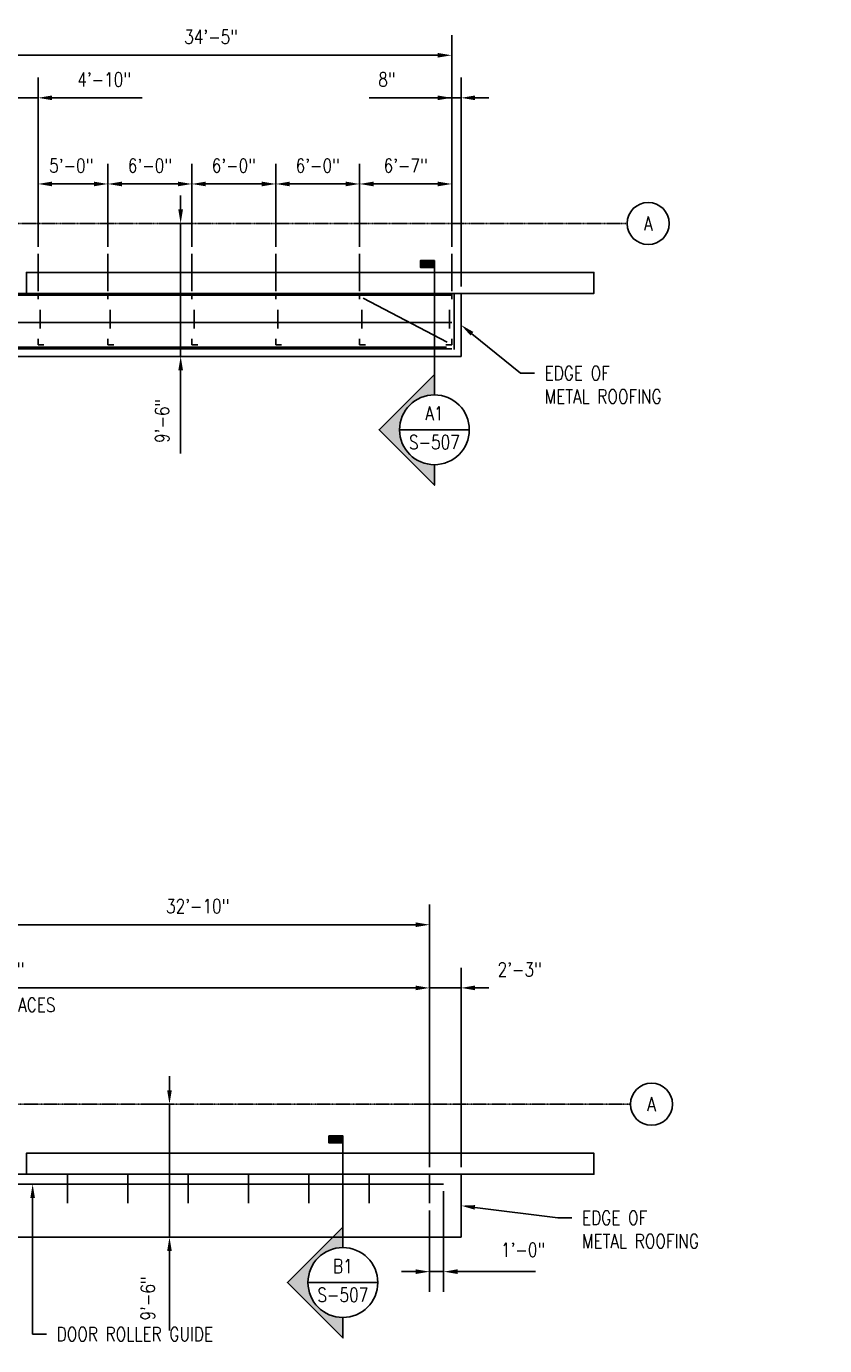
# Model space of a CAD drawing. Header units: inches. Extents: x -16710 to 18720, y -1252 to 1160.
# Tile 8 of 35: x 616 to 1301, y -668 to 463. Entities that reach past the tile are written whole.
import ezdxf
from ezdxf import colors
from ezdxf.entities.mleader import LeaderData, LeaderLine
from ezdxf.enums import TextEntityAlignment as Align
from ezdxf.math import Vec2, Vec3

# ---------------------------------------------------------------- set-up
doc = ezdxf.new("R2010")
doc.units = ezdxf.units.IN
doc.header["$MEASUREMENT"] = 0
doc.header["$PDMODE"] = 2
doc.header["$PDSIZE"] = 2
doc.linetypes.add('CENTER2', pattern=[1.125, 0.75, -0.125, 0.125, -0.125])
doc.layers.get('0').update_dxf_attribs({"color": 243})
doc.layers.get('Defpoints').update_dxf_attribs({"color": 243})
for name, color, linetype in [('A-DETL', 3, 'Continuous'), ('A-ROOF', 13, 'Continuous'), ('A-WALL', 4, 'Continuous'), ('G-ANNO-SYMB', 2, 'Continuous'), ('S-ANNO-DIMS', 1, 'Continuous'), ('S-ANNO-NOTE', 2, 'Continuous'), ('S-ANNO-SYMB', 2, 'Continuous'), ('S-ANNO-TEXT', 2, 'Continuous'), ('S-BEAM', 3, 'Continuous'), ('S-COLS', 3, 'Continuous'), ('S-COLS-SYMB', 2, 'Continuous'), ('S-GRID', 1, 'CENTER2'), ('S-GRID-IDEN', 1, 'Continuous')]:
    doc.layers.add(name, color=color, linetype=linetype)
doc.layers.get('0').off()
doc.styles.add('Annotative', font='romans.shx', dxfattribs={"width": 0.8, "height": 0.125})
doc.styles.add('Arial', font='romans.shx', dxfattribs={"width": 0.8})
doc.styles.add('ROMANS', font='romans.shx', dxfattribs={"width": 0.8})
doc.dimstyles.new('Annotative', dxfattribs={"dimscale": 0, "dimtxt": 0.125, "dimasz": 0.125, "dimexe": 0.18, "dimexo": 0.0625, "dimgap": 0.09, "dimtad": 1, "dimdec": 3, "dimzin": 3, "dimdsep": 46, "dimlunit": 4, "dimtxsty": 'Annotative', "dimcen": 0.09, "dimclrt": 2, "dimazin": 2, "dimtfac": 1, "dimtdec": 3, "dimtmove": 0, "dimatfit": 0, "dimfxl": 1, "dimtfill": 1, "dimfrac": 2, "dimtolj": 1, "dimtzin": 0, "dimarcsym": 0})

# ---------------------------------------------------------------- blocks, each defined once
blk = doc.blocks.new('Grid - Circle 3_8_-570341-00_SP_Foundation Plan-DOOR RAILING SUPPORT')
at = {"layer": 'S-GRID-IDEN'}
blk.add_circle((0, 0), 0.188, dxfattribs=at)
blk = doc.blocks.new('*D61')
at = {"layer": 'Defpoints', "color": 0, "transparency": 16777216}
for p in [(738.8, -461.2), (738.8, -461.2), (748.1, -575.2)]:
    blk.add_point(p, dxfattribs=at)
at = {"layer": 'S-ANNO-DIMS', "color": 0, "lineweight": -2, "transparency": 16777216}
for p, q in [((738.8, -449.2), (738.8, -437.2)), ((732.8, -461.2), (721.5, -461.2)), ((738.8, -461.2), (738.8, -575.2)), ((742.1, -575.2), (721.5, -575.2)), ((738.8, -587.2), (738.8, -655.3))]:
    blk.add_line(p, q, dxfattribs=at)
at = {"layer": 'S-ANNO-DIMS', "color": 0, "transparency": 16777216}
for points in [[(736.8, -449.2), (740.8, -449.2), (738.8, -461.2)], [(736.8, -587.2), (740.8, -587.2), (738.8, -575.2)]]:
    blk.add_solid(points, dxfattribs=at)
at = {"layer": 'S-ANNO-DIMS', "color": 2, "lineweight": -3, "transparency": 16777216, "insert": (714.2, -646.7), "char_height": 12, "width": 0.238, "attachment_point": 1, "rotation": 90, "line_spacing_factor": 0.983083, "style": 'Annotative', "bg_fill": 3, "box_fill_scale": 1.25, "bg_fill_color": 256, "bg_fill_true_color": 13158600, "bg_fill_transparency": 0}
blk.add_mtext('\\A1;9\'-6"', dxfattribs=at)
blk = doc.blocks.new('*D62')
at = {"layer": 'Defpoints', "color": 0, "transparency": 16777216}
for p in [(974, -529.7), (962, -546.2), (962, -604.8)]:
    blk.add_point(p, dxfattribs=at)
at = {"layer": 'S-ANNO-DIMS', "color": 0, "lineweight": -2, "transparency": 16777216}
for p, q in [((974, -535.7), (974, -622.1)), ((962, -552.2), (962, -622.1)), ((950, -604.8), (938, -604.8)), ((962, -604.8), (974, -604.8)), ((986, -604.8), (1052.8, -604.8))]:
    blk.add_line(p, q, dxfattribs=at)
at = {"layer": 'S-ANNO-DIMS', "color": 0, "transparency": 16777216}
for points in [[(950, -602.8), (950, -606.8), (962, -604.8)], [(986, -602.8), (986, -606.8), (974, -604.8)]]:
    blk.add_solid(points, dxfattribs=at)
at = {"layer": 'S-ANNO-DIMS', "color": 2, "lineweight": -3, "transparency": 16777216, "insert": (1023.3, -580.2), "char_height": 12, "width": 4.109, "attachment_point": 1, "line_spacing_factor": 0.983083, "style": 'Annotative', "bg_fill": 3, "box_fill_scale": 1.25, "bg_fill_color": 256, "bg_fill_true_color": 13158600, "bg_fill_transparency": 0}
blk.add_mtext('\\A1;1\'-0"', dxfattribs=at)
blk = doc.blocks.new('*U52')
at = {"lineweight": -3}
blk.add_hatch(color=256, dxfattribs=at).paths.add_polyline_path([(0, 1.248), (0, 1.31), (-0.125, 1.31), (-0.125, 1.248)])
h = blk.add_hatch(color=256, dxfattribs=at)
edge = h.paths.add_edge_path()
edge.add_line((0, -0.312), (0, -0.495))
edge.add_line((0, -0.495), (-0.495, 0))
edge.add_line((-0.495, 0), (0, 0.495))
edge.add_line((0, 0.495), (0, 0.312))
edge.add_arc((0, 0), 0.312, 90, 270)
at = {"linetype": 'Continuous', "lineweight": -3}
blk.add_line((0, 0.312), (0, 1.31), dxfattribs=at)
at = {"lineweight": -3}
for p, q in [((0, 0.495), (-0.495, 0)), ((-0.312, 0), (0.312, 0)), ((-0.495, 0), (0, -0.495))]:
    blk.add_line(p, q, dxfattribs=at)
at = {"lineweight": -3, "flags": 128}
blk.add_lwpolyline([(0, 1.248), (0, 1.31), (-0.125, 1.31), (-0.125, 1.248), (0, 1.248)], close=True, dxfattribs=at)
blk.add_lwpolyline([(0, -0.312), (0, -0.495), (-0.495, 0), (0, 0.495), (0, 0.312, 1), (0, -0.312)], format="xyb", close=True, dxfattribs=at)
blk.add_lwpolyline([(-0.016, -0.312), (-0.016, -0.312)], dxfattribs=at)
blk.add_lwpolyline([(-0.016, -0.312), (-0.016, -0.312)], dxfattribs=at)
at = {"lineweight": -3}
blk.add_circle((0, 0), 0.312, dxfattribs=at)
at = {"linetype": 'Continuous', "lineweight": -3, "style": 'Arial'}
blk.add_attdef('X#', text='', height=0.0938, dxfattribs=at).set_placement((0, 0.047), align=Align.BOTTOM_CENTER)
blk.add_attdef('X-###', text='', height=0.0938, dxfattribs=at).set_placement((0, -0.047), align=Align.TOP_CENTER)
blk = doc.blocks.new('*D63')
at = {"layer": 'Defpoints', "color": 0, "transparency": 16777216}
for p in [(237, -361.4), (237, -521.2), (962, -521.2)]:
    blk.add_point(p, dxfattribs=at)
at = {"layer": 'S-ANNO-DIMS', "color": 0, "lineweight": -2, "transparency": 16777216}
for p, q in [((237, -515.2), (237, -344.1)), ((962, -515.2), (962, -344.1)), ((950, -361.4), (249, -361.4))]:
    blk.add_line(p, q, dxfattribs=at)
at = {"layer": 'S-ANNO-DIMS', "color": 0, "transparency": 16777216}
for points in [[(249, -359.4), (249, -363.4), (237, -361.4)], [(950, -359.4), (950, -363.4), (962, -361.4)]]:
    blk.add_solid(points, dxfattribs=at)
at = {"layer": 'S-ANNO-DIMS', "color": 2, "transparency": 16777216, "insert": (591.2, -345.6), "char_height": 12, "attachment_point": 5, "style": 'Annotative', "bg_fill": 3, "box_fill_scale": 1.25, "bg_fill_color": 256, "bg_fill_true_color": 13158600, "bg_fill_transparency": 0}
blk.add_mtext('\\A1;60\'-5"', dxfattribs=at)
at = {"layer": 'S-ANNO-DIMS', "color": 2, "transparency": 16777216, "insert": (591.2, -376.6), "char_height": 12, "attachment_point": 5, "style": 'Annotative', "bg_fill": 3, "box_fill_scale": 1.25, "bg_fill_color": 256, "bg_fill_true_color": 13158600, "bg_fill_transparency": 0}
blk.add_mtext('\\A1;14 EQ. SPACES', dxfattribs=at)
blk = doc.blocks.new('051200_Column-L-Angle - L5X5X1_2-1711369-00_SP_Foundation Plan-CANOPY FRAMING')
at = {"layer": 'S-COLS-SYMB'}
for p, q in [((-1.42, -1.42), (-1.42, 3.58)), ((3.58, -1.42), (-1.42, -1.42))]:
    blk.add_line(p, q, dxfattribs=at)
blk = doc.blocks.new('051200_Column-L-Angle - L5X5X1_2-1695943-00_SP_Foundation Plan-CANOPY FRAMING')
at = {"layer": 'S-COLS-SYMB'}
for p, q in [((-1.42, 1.42), (-1.42, -3.58)), ((3.58, 1.42), (-1.42, 1.42))]:
    blk.add_line(p, q, dxfattribs=at)
blk = doc.blocks.new('051200_Column-L-Angle - L5X5X1_2-1705965-00_SP_Foundation Plan-CANOPY FRAMING')
at = {"layer": 'S-COLS-SYMB'}
for p, q in [((-1.42, 1.42), (-1.42, -3.58)), ((3.58, 1.42), (-1.42, 1.42))]:
    blk.add_line(p, q, dxfattribs=at)
blk = doc.blocks.new('051200_Column-L-Angle - L5X5X1_2-1698497-00_SP_Foundation Plan-CANOPY FRAMING')
at = {"layer": 'S-COLS-SYMB'}
for p, q in [((-1.42, 1.42), (-1.42, -3.58)), ((3.58, 1.42), (-1.42, 1.42))]:
    blk.add_line(p, q, dxfattribs=at)
blk = doc.blocks.new('051200_Column-L-Angle - L5X5X1_2-1699135-00_SP_Foundation Plan-CANOPY FRAMING')
at = {"layer": 'S-COLS-SYMB'}
for p, q in [((-1.42, -1.42), (-1.42, 3.58)), ((3.58, -1.42), (-1.42, -1.42))]:
    blk.add_line(p, q, dxfattribs=at)
blk = doc.blocks.new('*D65')
at = {"layer": 'Defpoints', "color": 0, "transparency": 16777216}
for p in [(902, 328.2), (902, 268.3), (981, 268.3)]:
    blk.add_point(p, dxfattribs=at)
at = {"layer": 'S-ANNO-DIMS', "color": 0, "lineweight": -2, "transparency": 16777216}
for p, q in [((902, 274.3), (902, 345.4)), ((981, 274.3), (981, 345.4)), ((969, 328.2), (914, 328.2))]:
    blk.add_line(p, q, dxfattribs=at)
at = {"layer": 'S-ANNO-DIMS', "color": 0, "transparency": 16777216}
for points in [[(914, 330.2), (914, 326.2), (902, 328.2)], [(969, 330.2), (969, 326.2), (981, 328.2)]]:
    blk.add_solid(points, dxfattribs=at)
at = {"layer": 'S-ANNO-DIMS', "color": 2, "lineweight": -3, "transparency": 16777216, "insert": (941.5, 343.9), "char_height": 12, "width": 4.109, "attachment_point": 5, "style": 'Annotative', "bg_fill": 3, "box_fill_scale": 1.25, "bg_fill_color": 256, "bg_fill_true_color": 13158600, "bg_fill_transparency": 0}
blk.add_mtext('\\A1;6\'-7"', dxfattribs=at)
blk = doc.blocks.new('*D66')
at = {"layer": 'Defpoints', "color": 0, "transparency": 16777216}
for p in [(830, 328.2), (830, 268.3), (902, 268.3)]:
    blk.add_point(p, dxfattribs=at)
at = {"layer": 'S-ANNO-DIMS', "color": 0, "lineweight": -2, "transparency": 16777216}
for p, q in [((830, 274.3), (830, 345.4)), ((902, 274.3), (902, 345.4)), ((890, 328.2), (842, 328.2))]:
    blk.add_line(p, q, dxfattribs=at)
at = {"layer": 'S-ANNO-DIMS', "color": 0, "transparency": 16777216}
for points in [[(842, 330.2), (842, 326.2), (830, 328.2)], [(890, 330.2), (890, 326.2), (902, 328.2)]]:
    blk.add_solid(points, dxfattribs=at)
at = {"layer": 'S-ANNO-DIMS', "color": 2, "lineweight": -3, "transparency": 16777216, "insert": (866, 343.9), "char_height": 12, "width": 4.109, "attachment_point": 5, "style": 'Annotative', "bg_fill": 3, "box_fill_scale": 1.25, "bg_fill_color": 256, "bg_fill_true_color": 13158600, "bg_fill_transparency": 0}
blk.add_mtext('\\A1;6\'-0"', dxfattribs=at)
blk = doc.blocks.new('*D67')
at = {"layer": 'Defpoints', "color": 0, "transparency": 16777216}
for p in [(758, 328.2), (758, 268.3), (830, 268.3)]:
    blk.add_point(p, dxfattribs=at)
at = {"layer": 'S-ANNO-DIMS', "color": 0, "lineweight": -2, "transparency": 16777216}
for p, q in [((758, 274.3), (758, 345.4)), ((830, 274.3), (830, 345.4)), ((818, 328.2), (770, 328.2))]:
    blk.add_line(p, q, dxfattribs=at)
at = {"layer": 'S-ANNO-DIMS', "color": 0, "transparency": 16777216}
for points in [[(770, 330.2), (770, 326.2), (758, 328.2)], [(818, 330.2), (818, 326.2), (830, 328.2)]]:
    blk.add_solid(points, dxfattribs=at)
at = {"layer": 'S-ANNO-DIMS', "color": 2, "lineweight": -3, "transparency": 16777216, "insert": (794, 343.9), "char_height": 12, "width": 4.109, "attachment_point": 5, "style": 'Annotative', "bg_fill": 3, "box_fill_scale": 1.25, "bg_fill_color": 256, "bg_fill_true_color": 13158600, "bg_fill_transparency": 0}
blk.add_mtext('\\A1;6\'-0"', dxfattribs=at)
blk = doc.blocks.new('*D68')
at = {"layer": 'Defpoints', "color": 0, "transparency": 16777216}
for p in [(686, 328.2), (686, 268.3), (758, 268.3)]:
    blk.add_point(p, dxfattribs=at)
at = {"layer": 'S-ANNO-DIMS', "color": 0, "lineweight": -2, "transparency": 16777216}
for p, q in [((686, 274.3), (686, 345.4)), ((758, 274.3), (758, 345.4)), ((746, 328.2), (698, 328.2))]:
    blk.add_line(p, q, dxfattribs=at)
at = {"layer": 'S-ANNO-DIMS', "color": 0, "transparency": 16777216}
for points in [[(698, 330.2), (698, 326.2), (686, 328.2)], [(746, 330.2), (746, 326.2), (758, 328.2)]]:
    blk.add_solid(points, dxfattribs=at)
at = {"layer": 'S-ANNO-DIMS', "color": 2, "lineweight": -3, "transparency": 16777216, "insert": (722, 343.9), "char_height": 12, "width": 4.109, "attachment_point": 5, "style": 'Annotative', "bg_fill": 3, "box_fill_scale": 1.25, "bg_fill_color": 256, "bg_fill_true_color": 13158600, "bg_fill_transparency": 0}
blk.add_mtext('\\A1;6\'-0"', dxfattribs=at)
blk = doc.blocks.new('*D69')
at = {"layer": 'Defpoints', "color": 0, "transparency": 16777216}
for p in [(626, 328.2), (626, 268.3), (686, 268.3)]:
    blk.add_point(p, dxfattribs=at)
at = {"layer": 'S-ANNO-DIMS', "color": 0, "lineweight": -2, "transparency": 16777216}
for p, q in [((626, 274.3), (626, 345.4)), ((686, 274.3), (686, 345.4)), ((674, 328.2), (638, 328.2))]:
    blk.add_line(p, q, dxfattribs=at)
at = {"layer": 'S-ANNO-DIMS', "color": 0, "transparency": 16777216}
for points in [[(638, 330.2), (638, 326.2), (626, 328.2)], [(674, 330.2), (674, 326.2), (686, 328.2)]]:
    blk.add_solid(points, dxfattribs=at)
at = {"layer": 'S-ANNO-DIMS', "color": 2, "lineweight": -3, "transparency": 16777216, "insert": (654.5, 343.9), "char_height": 12, "width": 4.109, "attachment_point": 5, "style": 'Annotative', "bg_fill": 3, "box_fill_scale": 1.25, "bg_fill_color": 256, "bg_fill_true_color": 13158600, "bg_fill_transparency": 0}
blk.add_mtext('\\A1;5\'-0"', dxfattribs=at)
blk = doc.blocks.new('*D70')
at = {"layer": 'Defpoints', "color": 0, "transparency": 16777216}
for p in [(568, 447.1), (568, 438.6), (981, 268.3)]:
    blk.add_point(p, dxfattribs=at)
at = {"layer": 'S-ANNO-DIMS', "color": 0, "lineweight": -2, "transparency": 16777216}
for p, q in [((981, 274.3), (981, 455.9)), ((969, 438.6), (580, 438.6))]:
    blk.add_line(p, q, dxfattribs=at)
at = {"layer": 'S-ANNO-DIMS', "color": 0, "transparency": 16777216}
for points in [[(580, 440.6), (580, 436.6), (568, 438.6)], [(969, 440.6), (969, 436.6), (981, 438.6)]]:
    blk.add_solid(points, dxfattribs=at)
at = {"layer": 'S-ANNO-DIMS', "color": 2, "lineweight": -3, "transparency": 16777216, "insert": (774.5, 454.4), "char_height": 12, "width": 5.014, "attachment_point": 5, "style": 'Annotative', "bg_fill": 3, "box_fill_scale": 1.25, "bg_fill_color": 256, "bg_fill_true_color": 13158600, "bg_fill_transparency": 0}
blk.add_mtext('\\A1;34\'-5"', dxfattribs=at)
blk = doc.blocks.new('*D71')
at = {"layer": 'Defpoints', "color": 0, "transparency": 16777216}
for p in [(568, 402.1), (568, 380.9), (626, 268.3)]:
    blk.add_point(p, dxfattribs=at)
at = {"layer": 'S-ANNO-DIMS', "color": 0, "lineweight": -2, "transparency": 16777216}
for p, q in [((568, 386.9), (568, 419.4)), ((626, 274.3), (626, 419.4)), ((556, 402.1), (544, 402.1)), ((568, 402.1), (626, 402.1)), ((638, 402.1), (715.3, 402.1))]:
    blk.add_line(p, q, dxfattribs=at)
at = {"layer": 'S-ANNO-DIMS', "color": 0, "transparency": 16777216}
for points in [[(556, 404.1), (556, 400.1), (568, 402.1)], [(638, 404.1), (638, 400.1), (626, 402.1)]]:
    blk.add_solid(points, dxfattribs=at)
at = {"layer": 'S-ANNO-DIMS', "color": 2, "lineweight": -3, "transparency": 16777216, "insert": (682.7, 417.9), "char_height": 12, "width": 5.014, "attachment_point": 5, "style": 'Annotative', "bg_fill": 3, "box_fill_scale": 1.25, "bg_fill_color": 256, "bg_fill_true_color": 13158600, "bg_fill_transparency": 0}
blk.add_mtext('\\A1;4\'-10"', dxfattribs=at)
blk = doc.blocks.new('*U150')
at = {"lineweight": -3}
blk.add_hatch(color=256, dxfattribs=at).paths.add_polyline_path([(0, 1.45), (0, 1.512), (-0.125, 1.512), (-0.125, 1.45)])
h = blk.add_hatch(color=256, dxfattribs=at)
edge = h.paths.add_edge_path()
edge.add_line((0, -0.312), (0, -0.495))
edge.add_line((0, -0.495), (-0.495, 0))
edge.add_line((-0.495, 0), (0, 0.495))
edge.add_line((0, 0.495), (0, 0.312))
edge.add_arc((0, 0), 0.312, 90, 270)
at = {"linetype": 'Continuous', "lineweight": -3}
blk.add_line((0, 0.312), (0, 1.512), dxfattribs=at)
at = {"lineweight": -3}
for p, q in [((0, 0.495), (-0.495, 0)), ((-0.312, 0), (0.312, 0)), ((-0.495, 0), (0, -0.495))]:
    blk.add_line(p, q, dxfattribs=at)
at = {"lineweight": -3, "flags": 128}
blk.add_lwpolyline([(0, 1.45), (0, 1.512), (-0.125, 1.512), (-0.125, 1.45), (0, 1.45)], close=True, dxfattribs=at)
blk.add_lwpolyline([(0, -0.312), (0, -0.495), (-0.495, 0), (0, 0.495), (0, 0.312, 1), (0, -0.312)], format="xyb", close=True, dxfattribs=at)
blk.add_lwpolyline([(-0.016, -0.312), (-0.016, -0.312)], dxfattribs=at)
blk.add_lwpolyline([(-0.016, -0.312), (-0.016, -0.312)], dxfattribs=at)
at = {"lineweight": -3}
blk.add_circle((0, 0), 0.312, dxfattribs=at)
at = {"linetype": 'Continuous', "lineweight": -3, "style": 'Arial'}
blk.add_attdef('X#', text='', height=0.0938, dxfattribs=at).set_placement((0, 0.047), align=Align.BOTTOM_CENTER)
blk.add_attdef('X-###', text='', height=0.0938, dxfattribs=at).set_placement((0, -0.047), align=Align.TOP_CENTER)
blk = doc.blocks.new('*D79')
at = {"layer": 'Defpoints', "color": 0, "transparency": 16777216}
for p in [(758.8, 294.3), (748.4, 180.3), (757.5, 180.3)]:
    blk.add_point(p, dxfattribs=at)
at = {"layer": 'S-ANNO-DIMS', "color": 0, "lineweight": -2, "transparency": 16777216}
for p, q in [((748.4, 306.3), (748.4, 318.3)), ((752.8, 294.3), (731.1, 294.3)), ((748.4, 294.3), (748.4, 180.3)), ((751.5, 180.3), (731.1, 180.3)), ((748.4, 168.3), (748.4, 97))]:
    blk.add_line(p, q, dxfattribs=at)
at = {"layer": 'S-ANNO-DIMS', "color": 0, "transparency": 16777216}
for points in [[(746.4, 306.3), (750.4, 306.3), (748.4, 294.3)], [(746.4, 168.3), (750.4, 168.3), (748.4, 180.3)]]:
    blk.add_solid(points, dxfattribs=at)
at = {"layer": 'S-ANNO-DIMS', "color": 2, "transparency": 16777216, "insert": (732.6, 125), "char_height": 12, "attachment_point": 5, "rotation": 90, "style": 'Annotative', "bg_fill": 3, "box_fill_scale": 1.25, "bg_fill_color": 256, "bg_fill_true_color": 13158600, "bg_fill_transparency": 0}
blk.add_mtext('\\A1;9\'-6"', dxfattribs=at)
blk = doc.blocks.new('*D78')
at = {"layer": 'Defpoints', "color": 0, "transparency": 16777216}
for p in [(989, 402.1), (981, 268.3), (989, 234.3)]:
    blk.add_point(p, dxfattribs=at)
at = {"layer": 'S-ANNO-DIMS', "color": 0, "lineweight": -2, "transparency": 16777216}
for p, q in [((981, 274.3), (981, 419.4)), ((989, 240.3), (989, 419.4)), ((910.1, 402.1), (981, 402.1)), ((969, 402.1), (957, 402.1)), ((981, 402.1), (989, 402.1)), ((981, 402.1), (989, 402.1)), ((1001, 402.1), (1013, 402.1))]:
    blk.add_line(p, q, dxfattribs=at)
at = {"layer": 'S-ANNO-DIMS', "color": 0, "transparency": 16777216}
for points in [[(969, 404.1), (969, 400.1), (981, 402.1)], [(1001, 404.1), (1001, 400.1), (989, 402.1)]]:
    blk.add_solid(points, dxfattribs=at)
at = {"layer": 'S-ANNO-DIMS', "color": 2, "transparency": 16777216, "insert": (925.4, 417.9), "char_height": 12, "attachment_point": 5, "style": 'Annotative', "bg_fill": 3, "box_fill_scale": 1.25, "bg_fill_color": 256, "bg_fill_true_color": 13158600, "bg_fill_transparency": 0}
blk.add_mtext('\\A1;8"', dxfattribs=at)
blk = doc.blocks.new('*D149')
at = {"layer": 'Defpoints', "color": 0, "transparency": 16777216}
for p in [(962, -361.4), (962, -521.2), (989, -521.2)]:
    blk.add_point(p, dxfattribs=at)
at = {"layer": 'S-ANNO-DIMS', "color": 0, "lineweight": -2, "transparency": 16777216}
for p, q in [((962, -515.2), (962, -344.1)), ((989, -515.2), (989, -344.1)), ((950, -361.4), (938, -361.4)), ((989, -361.4), (962, -361.4)), ((1001, -361.4), (1013, -361.4))]:
    blk.add_line(p, q, dxfattribs=at)
at = {"layer": 'S-ANNO-DIMS', "color": 0, "transparency": 16777216}
for points in [[(950, -359.4), (950, -363.4), (962, -361.4)], [(1001, -359.4), (1001, -363.4), (989, -361.4)]]:
    blk.add_solid(points, dxfattribs=at)
at = {"layer": 'S-ANNO-DIMS', "color": 2, "transparency": 16777216, "insert": (1039.3, -345.6), "char_height": 12, "attachment_point": 5, "style": 'Annotative', "bg_fill": 3, "box_fill_scale": 1.25, "bg_fill_color": 256, "bg_fill_true_color": 13158600, "bg_fill_transparency": 0}
blk.add_mtext('\\A1;2\'-3"', dxfattribs=at)
blk = doc.blocks.new('*D254')
at = {"layer": 'Defpoints', "color": 0, "transparency": 16777216}
for p in [(568, -298.7), (568, -307.2), (962, -361.4)]:
    blk.add_point(p, dxfattribs=at)
at = {"layer": 'S-ANNO-DIMS', "color": 0, "lineweight": -2, "transparency": 16777216}
for p, q in [((962, -355.4), (962, -289.9)), ((568, -304.7), (568, -324.4)), ((950, -307.2), (580, -307.2))]:
    blk.add_line(p, q, dxfattribs=at)
at = {"layer": 'S-ANNO-DIMS', "color": 0, "transparency": 16777216}
for points in [[(580, -305.2), (580, -309.2), (568, -307.2)], [(950, -305.2), (950, -309.2), (962, -307.2)]]:
    blk.add_solid(points, dxfattribs=at)
at = {"layer": 'S-ANNO-DIMS', "color": 2, "lineweight": -3, "transparency": 16777216, "insert": (763, -291.4), "char_height": 12, "width": 5.014, "attachment_point": 5, "style": 'Annotative', "bg_fill": 3, "box_fill_scale": 1.25, "bg_fill_color": 256, "bg_fill_true_color": 13158600, "bg_fill_transparency": 0}
blk.add_mtext('\\A1;32\'-10"', dxfattribs=at)

msp = doc.modelspace()

# ---------------------------------------------------------------- linework, layer by layer
at = {"layer": 'A-DETL', "lineweight": -3}
for p, q in [((626.011, 236.297), (626.011, 268.297)), ((686.011, 236.297), (686.011, 268.297)), ((758.011, 236.297), (758.011, 268.297)), ((830.011, 236.297), (830.011, 268.297)), ((902.011, 236.297), (902.011, 268.297)), ((981.011, 236.297), (981.011, 268.297)), ((977.021, 192.6099), (904.9704, 230.202))]:
    msp.add_line(p, q, dxfattribs=at)
at = {"layer": 'A-WALL'}
for points in [[(616.0157, 234.297), (1103.0157, 234.297), (1103.0157, 252.297), (616.0157, 252.297)], [(616.0157, -521.1731), (1103.0157, -521.1731), (1103.0157, -503.1731), (616.0157, -503.1731)]]:
    msp.add_lwpolyline(points, close=True, dxfattribs=at)
at = {"layer": 'S-BEAM', "lineweight": -3}
for p, q in [((-980.9897, 232.912), (981.021, 232.8121)), ((983.021, 186.297), (983.021, 234.0578)), ((627.931, 220.297), (627.931, 204.297)), ((687.931, 220.297), (687.931, 204.297)), ((759.931, 220.297), (759.931, 204.297)), ((831.931, 220.297), (831.931, 204.297)), ((903.931, 220.297), (903.931, 204.297)), ((979.101, 220.297), (979.101, 204.297)), ((981.021, 209.3262), (257.175, 209.3262)), ((976.521, 188.297), (256.9958, 188.297)), ((981.021, 186.8312), (256.9958, 186.8312)), ((974.021, -529.6663), (225.0157, -529.6663)), ((962.021, -521.1731), (962.021, -546.1731))]:
    msp.add_line(p, q, dxfattribs=at)
at = {"layer": 'S-GRID', "lineweight": -3}
for p, q in [((1131.6285, 294.297), (-1137.2805, 294.297)), ((1134.4702, -461.1731), (-1134.4389, -461.1731))]:
    msp.add_line(p, q, dxfattribs=at)

# ---------------------------------------------------------------- block references
at = {"layer": 'G-ANNO-SYMB', "lineweight": -3}
ref = msp.add_blockref('*U150', (966.1637, 117.3547), dxfattribs=dict(at, xscale=96, yscale=96, zscale=96))
ref.add_attrib('X-###', 'S-507', dxfattribs={"layer": 'S-ANNO-SYMB', "color": 1, "linetype": 'Continuous', "lineweight": -2, "height": 12, "style": 'ROMANS', "width": 0.8}).set_placement((966.1637, 112.8547), align=Align.TOP_CENTER)
ref.add_attrib('X#', 'A1', dxfattribs={"layer": 'S-ANNO-TEXT', "color": 1, "linetype": 'Continuous', "lineweight": -2, "height": 12, "style": 'ROMANS', "width": 0.8}).set_placement((966.1637, 121.8547), align=Align.BOTTOM_CENTER)
ref = msp.add_blockref('*U52', (887.6027, -614.1153), dxfattribs=dict(at, xscale=96, yscale=96, zscale=96))
ref.add_attrib('X-###', 'S-507', dxfattribs={"layer": 'S-ANNO-SYMB', "color": 1, "linetype": 'Continuous', "lineweight": -2, "height": 12, "style": 'ROMANS', "width": 0.8}).set_placement((887.6027, -618.6153), align=Align.TOP_CENTER)
ref.add_attrib('X#', 'B1', dxfattribs={"layer": 'S-ANNO-TEXT', "color": 1, "linetype": 'Continuous', "lineweight": -2, "height": 12, "style": 'ROMANS', "width": 0.8}).set_placement((887.6027, -609.6153), align=Align.BOTTOM_CENTER)
at = {"layer": 'S-COLS', "lineweight": -3, "xscale": -1}
for name, p, rotation in [('051200_Column-L-Angle - L5X5X1_2-1699135-00_SP_Foundation Plan-CANOPY FRAMING', (624.591, 232.877), 90.00000000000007), ('051200_Column-L-Angle - L5X5X1_2-1698497-00_SP_Foundation Plan-CANOPY FRAMING', (687.431, 232.877), 90.00000000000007), ('051200_Column-L-Angle - L5X5X1_2-1698497-00_SP_Foundation Plan-CANOPY FRAMING', (759.431, 232.877), 90.00000000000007), ('051200_Column-L-Angle - L5X5X1_2-1698497-00_SP_Foundation Plan-CANOPY FRAMING', (831.431, 232.877), 90.00000000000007), ('051200_Column-L-Angle - L5X5X1_2-1698497-00_SP_Foundation Plan-CANOPY FRAMING', (903.431, 232.877), 90.00000000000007), ('051200_Column-L-Angle - L5X5X1_2-1711369-00_SP_Foundation Plan-CANOPY FRAMING', (979.601, 232.877), 90.00000000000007), ('051200_Column-L-Angle - L5X5X1_2-1705965-00_SP_Foundation Plan-CANOPY FRAMING', (627.431, 191.717), 180), ('051200_Column-L-Angle - L5X5X1_2-1705965-00_SP_Foundation Plan-CANOPY FRAMING', (687.431, 191.717), 180), ('051200_Column-L-Angle - L5X5X1_2-1705965-00_SP_Foundation Plan-CANOPY FRAMING', (759.431, 191.717), 180), ('051200_Column-L-Angle - L5X5X1_2-1705965-00_SP_Foundation Plan-CANOPY FRAMING', (831.431, 191.717), 180), ('051200_Column-L-Angle - L5X5X1_2-1705965-00_SP_Foundation Plan-CANOPY FRAMING', (903.431, 191.717), 180), ('051200_Column-L-Angle - L5X5X1_2-1695943-00_SP_Foundation Plan-CANOPY FRAMING', (979.601, 191.717), 270.0000000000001)]:
    msp.add_blockref(name, p, dxfattribs=dict(at, rotation=rotation))
at = {"layer": 'S-GRID-IDEN', "lineweight": -3, "xscale": -95.99999999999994, "yscale": 95.99999999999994, "zscale": 95.99999999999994, "rotation": 270.0000000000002}
for p in [(1149.6285, 294.297), (1152.4702, -461.1731)]:
    msp.add_blockref('Grid - Circle 3_8_-570341-00_SP_Foundation Plan-DOOR RAILING SUPPORT', p, dxfattribs=at)

# ---------------------------------------------------------------- texts
at = {"layer": 'S-ANNO-NOTE', "lineweight": -3, "char_height": 12, "width": 12, "attachment_point": 5, "style": 'Annotative'}
for insert in [(1149.6285, 294.297), (1152.4702, -461.1731)]:
    msp.add_mtext('A', dxfattribs=dict(at, insert=insert))

# ---------------------------------------------------------------- leaders
at = {"layer": 'S-ANNO-NOTE', "lineweight": -3}
ml = msp.add_multileader_mtext('Standard', dxfattribs=at)
ml.set_content('SEE A3/S-508 FOR HORIZ. BRACING. TYP.', color=256, style='Annotative')
ml.set_leader_properties(color=1, linetype='ByLayer', lineweight=-1)
ml.build(insert=Vec2(0, 0))
ml.multileader.update_dxf_attribs({"text_right_attachment_type": 3, "dogleg_length": 0.125, "arrow_head_size": 12, "scale": 96})
ctx = ml.context
ctx.base_point, ctx.scale, ctx.char_height, ctx.arrow_head_size, ctx.landing_gap_size, ctx.plane_origin = Vec3(-840.3503, 73.1138), 96, 12, 12, 8.64, Vec3(-643.8586, 77.2431)
ctx.right_attachment = 3
notes = []
notes.append((ctx, [(0, (1, 1, 0), (-653.8131, 50.8281), (-1, 0), 12, [(0, [(-612.0936, 220.6311)], 0, [])])]))
ctx.mtext.insert, ctx.mtext.width, ctx.mtext.flow_direction = Vec3(-831.7103, 79.1138), 192.566273, 5
ml = msp.add_multileader_mtext('Standard', dxfattribs=at)
ml.set_content('EDGE OF\\PMETAL ROOFING', color=256, style='Annotative')
ml.set_leader_properties(color=1, linetype='ByLayer', lineweight=-1)
ml.build(insert=Vec2(0, 0))
ml.multileader.update_dxf_attribs({"text_right_attachment_type": 3, "dogleg_length": 0.125, "arrow_head_size": 12, "scale": 96})
ctx = ml.context
ctx.base_point, ctx.scale, ctx.char_height, ctx.arrow_head_size, ctx.landing_gap_size, ctx.plane_origin = Vec3(1052.088, 165.9491), 96, 12, 12, 8.64, Vec3(707.1931, 65.8029)
ctx.right_attachment = 3
notes.append((ctx, [(0, (1, 1, 0), (1040.088, 165.9491), (1, 0), 12, [(0, [(989.021, 207.297)], 0, [])])]))
ctx.mtext.insert, ctx.mtext.width, ctx.mtext.flow_direction = Vec3(1060.728, 171.9491), 162.674479, 5
ml = msp.add_multileader_mtext('Standard', dxfattribs=at)
ml.set_content('SEE A4/S-508 FOR HORIZ. BRACING. TYP.', color=256, style='Annotative')
ml.set_leader_properties(color=1, linetype='ByLayer', lineweight=-1)
ml.build(insert=Vec2(0, 0))
ml.multileader.update_dxf_attribs({"text_right_attachment_type": 3, "dogleg_length": 0.125, "arrow_head_size": 12, "scale": 96})
ctx = ml.context
ctx.base_point, ctx.scale, ctx.char_height, ctx.arrow_head_size, ctx.landing_gap_size, ctx.plane_origin = Vec3(225.1051, 21.394), 96, 12, 12, 8.64, Vec3(222.8565, 81.5857)
ctx.right_attachment = 3
notes.append((ctx, [(0, (1, 1, 0), (213.1051, 21.394), (1, 0), 12, [(0, [(198.085, 170.2302)], 0, [])])]))
ctx.mtext.insert, ctx.mtext.width, ctx.mtext.flow_direction = Vec3(233.7451, 27.394), 192.566273, 5
ml = msp.add_multileader_mtext('Standard', dxfattribs=at)
ml.set_content('DOOR ROLLER GUIDE', color=256, style='Annotative')
ml.set_leader_properties(color=1, linetype='ByLayer', lineweight=-1)
ml.build(insert=Vec2(0, 0))
ml.multileader.update_dxf_attribs({"text_right_attachment_type": 3, "dogleg_length": 0.125, "arrow_head_size": 12, "scale": 96})
ctx = ml.context
ctx.base_point, ctx.scale, ctx.char_height, ctx.arrow_head_size, ctx.landing_gap_size, ctx.plane_origin = Vec3(-172.2238, -655.1771), 96, 12, 12, 8.64, Vec3(-168.6538, -629.3215)
ctx.right_attachment = 3
notes.append((ctx, [(1, (1, 1, 0), (-184.2238, -655.1771), (1, 0), 12, [(0, [(-255.4185, -529.6663), (-180.992, -559.6461)], 0, [])])]))
ctx.mtext.insert, ctx.mtext.width, ctx.mtext.flow_direction = Vec3(-163.5838, -649.1771), 108.032602, 5
for ctx, leaders in notes:
    for number, flags, end, landing, length, lines in leaders:
        leader = LeaderData()
        leader.index, (leader.has_last_leader_line, leader.has_dogleg_vector, leader.attachment_direction) = number, flags
        leader.last_leader_point, leader.dogleg_vector, leader.dogleg_length = Vec3(end), Vec3(landing), length
        for number, points, colour, breaks in lines:
            line = LeaderLine()
            line.index, line.vertices, line.color, line.breaks = number, Vec3.list(points), colors.encode_raw_color(colour), breaks
            leader.lines.append(line)
        ctx.leaders.append(leader)

# ---------------------------------------------------------------- next in the draw order: dimensions: what is measured, and where the dimension line sits
at = {"layer": 'S-ANNO-DIMS', "lineweight": -3}
dim = msp.add_linear_dim(base=(902.011, 328.1552), p1=(981.011, 268.297), p2=(902.011, 268.297), angle=180, dimstyle='Annotative', override={"dimpost": '\\X'}, dxfattribs=at)
dim.commit()
dim.dimension.update_dxf_attribs({"geometry": '*D65', "text_midpoint": (941.511, 343.9381)})
for base, p1, p2, angle, picture, middle in [((738.8229, -461.1731), (748.0848, -575.1731), (738.8229, -461.1731), 90, '*D61', (738.8229, -627.2416)), ((962.021, -604.8228), (974.021, -529.6663), (962.021, -546.1731), 180, '*D62', (1025.4038, -604.8228))]:
    dim = msp.add_linear_dim(base=base, p1=p1, p2=p2, angle=angle, dimstyle='Annotative', override={"dimpost": '\\X'}, dxfattribs=at)
    dim.commit()
    dim.dimension.update_dxf_attribs({"geometry": picture, "text_midpoint": middle, "dimtype": 160})

# ---------------------------------------------------------------- next in the draw order: linework, layer by layer
at = {"layer": 'A-ROOF'}
msp.add_line((989.021, -575.1731), (989.021, -521.1731), dxfattribs=at)
msp.add_lwpolyline([(989.021, -575.1731), (265.347, -575.1731), (265.347, -606.6731), (-635.9797, -606.6731)], dxfattribs=at)

# ---------------------------------------------------------------- next in the draw order: dimensions: what is measured, and where the dimension line sits
at = {"layer": 'S-ANNO-DIMS', "lineweight": -3}
dim = msp.add_linear_dim(base=(830.011, 328.1552), p1=(902.011, 268.297), p2=(830.011, 268.297), angle=180, dimstyle='Annotative', override={"dimpost": '\\X'}, dxfattribs=at)
dim.commit()
dim.dimension.update_dxf_attribs({"geometry": '*D66', "text_midpoint": (866.011, 343.9381)})
at = {"layer": 'S-ANNO-DIMS'}
dim = msp.add_linear_dim(base=(237.021, -361.4257), p1=(962.021, -521.1731), p2=(237.021, -521.1663), angle=180, text='<>\\X14 EQ. SPACES', dimstyle='Annotative', override={"dimpost": '\\X'}, dxfattribs=at)
dim.commit()
dim.dimension.update_dxf_attribs({"geometry": '*D63', "text_midpoint": (591.2246, -361.4257), "dimtype": 160})

# ---------------------------------------------------------------- next in the draw order: leaders
at = {"layer": 'S-ANNO-NOTE', "lineweight": -3}
ml = msp.add_multileader_mtext('Standard', dxfattribs=at)
ml.set_content('DOOR ROLLER GUIDE', color=256, style='Annotative')
ml.set_leader_properties(color=1, linetype='ByLayer', lineweight=-1)
ml.build(insert=Vec2(0, 0))
ml.multileader.update_dxf_attribs({"text_right_attachment_type": 3, "dogleg_length": 0.125, "arrow_head_size": 12, "scale": 96})
ctx = ml.context
ctx.base_point, ctx.scale, ctx.char_height, ctx.arrow_head_size, ctx.landing_gap_size, ctx.plane_origin = Vec3(633.3756, -658.4872), 96, 12, 12, 8.64, Vec3(623.2945, -534.2433)
ctx.right_attachment = 3
notes = []
notes.append((ctx, [(0, (1, 1, 0), (621.3756, -658.4872), (1, 0), 12, [(0, [(621.3756, -529.6663)], 0, [])])]))
ctx.mtext.insert, ctx.mtext.width, ctx.mtext.flow_direction = Vec3(642.0156, -652.4872), 58.160008, 5
ml = msp.add_multileader_mtext('Standard', dxfattribs=at)
ml.set_content('EDGE OF\\PMETAL ROOFING', color=256, style='Annotative')
ml.set_leader_properties(color=1, linetype='ByLayer', lineweight=-1)
ml.build(insert=Vec2(0, 0))
ml.multileader.update_dxf_attribs({"text_right_attachment_type": 3, "dogleg_length": 0.125, "arrow_head_size": 12, "scale": 96})
ctx = ml.context
ctx.base_point, ctx.scale, ctx.char_height, ctx.arrow_head_size, ctx.landing_gap_size, ctx.plane_origin = Vec3(1084.1906, -558.6586), 96, 12, 12, 8.64, Vec3(703.1931, -689.6671)
ctx.right_attachment = 3
notes.append((ctx, [(0, (1, 1, 0), (1072.1906, -558.6586), (1, 0), 12, [(0, [(989.021, -548.1731)], 0, [])])]))
ctx.mtext.insert, ctx.mtext.width, ctx.mtext.flow_direction = Vec3(1092.8306, -552.6586), 162.674479, 5
for ctx, leaders in notes:
    for number, flags, end, landing, length, lines in leaders:
        leader = LeaderData()
        leader.index, (leader.has_last_leader_line, leader.has_dogleg_vector, leader.attachment_direction) = number, flags
        leader.last_leader_point, leader.dogleg_vector, leader.dogleg_length = Vec3(end), Vec3(landing), length
        for number, points, colour, breaks in lines:
            line = LeaderLine()
            line.index, line.vertices, line.color, line.breaks = number, Vec3.list(points), colors.encode_raw_color(colour), breaks
            leader.lines.append(line)
        ctx.leaders.append(leader)

# ---------------------------------------------------------------- next in the draw order: linework, layer by layer
at = {"layer": 'A-ROOF'}
msp.add_line((989.021, -521.1731), (-988.9897, -521.1731), dxfattribs=at)
at = {"layer": 'S-BEAM', "lineweight": -3}
for p, q in [((651.3067, -521.1731), (651.3067, -546.1731)), ((703.0924, -521.1731), (703.0924, -546.1731)), ((754.8781, -521.1731), (754.8781, -546.1731)), ((806.6638, -521.1731), (806.6638, -546.1731)), ((858.4495, -521.1731), (858.4495, -546.1731)), ((910.2353, -521.1731), (910.2353, -546.1731))]:
    msp.add_line(p, q, dxfattribs=at)

# ---------------------------------------------------------------- next in the draw order: dimensions: what is measured, and where the dimension line sits
at = {"layer": 'S-ANNO-DIMS', "lineweight": -3}
dim = msp.add_linear_dim(base=(758.011, 328.1552), p1=(830.011, 268.297), p2=(758.011, 268.297), angle=180, dimstyle='Annotative', override={"dimpost": '\\X'}, dxfattribs=at)
dim.commit()
dim.dimension.update_dxf_attribs({"geometry": '*D67', "text_midpoint": (794.011, 343.9381)})

# ---------------------------------------------------------------- next in the draw order: dimensions: what is measured, and where the dimension line sits
dim = msp.add_linear_dim(base=(686.011, 328.1552), p1=(758.011, 268.297), p2=(686.011, 268.297), angle=180, dimstyle='Annotative', override={"dimpost": '\\X'}, dxfattribs=at)
dim.commit()
dim.dimension.update_dxf_attribs({"geometry": '*D68', "text_midpoint": (722.011, 343.9381)})
at = {"layer": 'S-ANNO-DIMS'}
dim = msp.add_linear_dim(base=(962.021, -361.4257), p1=(989.021, -521.1731), p2=(962.021, -521.1731), angle=0, dimstyle='Annotative', override={"dimpost": '\\X'}, dxfattribs=at)
dim.commit()
dim.dimension.update_dxf_attribs({"geometry": '*D149', "text_midpoint": (1039.3331, -361.4257), "dimtype": 160})

# ---------------------------------------------------------------- next in the draw order: dimensions: what is measured, and where the dimension line sits
at = {"layer": 'S-ANNO-DIMS', "lineweight": -3}
for base, p1, p2, picture, middle in [((626.011, 328.1552), (686.011, 268.297), (626.011, 268.297), '*D69', (654.511, 328.1552)), ((568.0157, -307.1537), (962.021, -361.4257), (568.0157, -298.6684), '*D254', (763.0183, -307.1537))]:
    dim = msp.add_linear_dim(base=base, p1=p1, p2=p2, angle=180, dimstyle='Annotative', override={"dimpost": '\\X'}, dxfattribs=at)
    dim.commit()
    dim.dimension.update_dxf_attribs({"geometry": picture, "text_midpoint": middle, "dimtype": 160})

# ---------------------------------------------------------------- next in the draw order: dimensions: what is measured, and where the dimension line sits
dim = msp.add_linear_dim(base=(568.021, 438.5886), p1=(981.011, 268.297), p2=(568.021, 447.0739), angle=180, dimstyle='Annotative', override={"dimpost": '\\X', "dimse1": 0, "dimse2": 1}, dxfattribs=at)
dim.commit()
dim.dimension.update_dxf_attribs({"geometry": '*D70', "text_midpoint": (774.516, 454.3714)})

# ---------------------------------------------------------------- next in the draw order: dimensions: what is measured, and where the dimension line sits
dim = msp.add_linear_dim(base=(568.021, 402.1326), p1=(626.011, 268.297), p2=(568.021, 380.9281), angle=180, dimstyle='Annotative', override={"dimpost": '\\X'}, dxfattribs=at)
dim.commit()
dim.dimension.update_dxf_attribs({"geometry": '*D71', "text_midpoint": (682.651, 402.1326), "dimtype": 160})
at = {"layer": 'S-ANNO-DIMS'}
for base, p1, p2, angle, picture, middle in [((989.021, 402.1326), (981.011, 268.297), (989.021, 234.297), 180, '*D78', (925.4074, 402.1326)), ((748.3685, 180.297), (758.7687, 294.297), (757.4751, 180.297), 90, '*D79', (748.3685, 125.0284))]:
    dim = msp.add_linear_dim(base=base, p1=p1, p2=p2, angle=angle, dimstyle='Annotative', override={"dimpost": '\\X'}, dxfattribs=at)
    dim.commit()
    dim.dimension.update_dxf_attribs({"geometry": picture, "text_midpoint": middle, "dimtype": 160})

# ---------------------------------------------------------------- next in the draw order: linework, layer by layer
at = {"layer": 'A-ROOF'}
for p, q in [((986.021, 234.297), (-988.9897, 234.297)), ((989.021, 180.297), (989.021, 234.297))]:
    msp.add_line(p, q, dxfattribs=at)
msp.add_lwpolyline([(989.021, 180.297), (265.347, 180.297), (265.347, 148.797), (-635.9797, 148.797)], dxfattribs=at)

doc.saveas('drawing.dxf')
